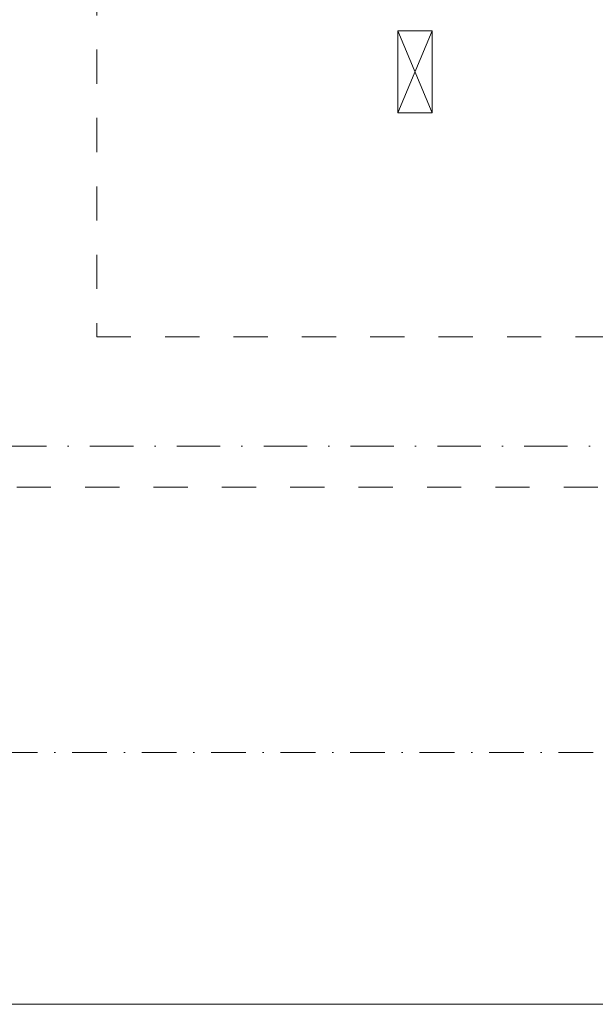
# Model space of a CAD drawing. Header units: millimetres. Extents: x 213386 to 459888, y 74252 to 208052.
# Tile 68 of 256: x 375098 to 379307, y 143652 to 150851. Entities that reach past the tile are written whole.
import ezdxf

# ---------------------------------------------------------------- set-up
doc = ezdxf.new("R2010")
doc.units = ezdxf.units.MM
for name, pattern in [('ACAD_ISO12W100', [22, 12, -3, 0.5, -3, 0.5, -3]), ('DASHDOT', [25.4, 12.7, -6.35, 0, -6.35]), ('ČERCHOVANÁ', [25.4, 12.7, -6.35, 0, -6.35]), ('ČÁRKOVANÁ01-01', [2, 1, -1])]:
    doc.linetypes.add(name, pattern=pattern)
for name, color, linetype, lineweight in [('NAD', 255, 'ACAD_ISO12W100', 0), ('NOVÁ TENKÁ', 255, 'Continuous', 0), ('OSY', 255, 'Continuous', 0), ('TENKA', 255, 'Continuous', 0), ('vzt-tenká', 2, 'Continuous', 20)]:
    doc.layers.add(name, color=color, linetype=linetype, lineweight=lineweight)

msp = doc.modelspace()

# ---------------------------------------------------------------- linework, layer by layer
at = {"layer": 'NAD', "linetype": 'DASHDOT', "ltscale": 20}
msp.add_lwpolyline([(374034.138, 169172.154), (399616.638, 169172.154), (399616.638, 145492.154), (374034.138, 145492.154)], dxfattribs=at)
at = {"layer": 'NOVÁ TENKÁ', "linetype": 'ČÁRKOVANÁ01-01', "ltscale": 250}
for points in [[(399176.638, 166097.154), (379726.638, 166097.154), (379726.638, 166132.154), (375661.638, 166132.154), (375661.638, 148532.154), (379726.638, 148532.154), (379726.638, 148567.154), (392926.638, 148567.154), (392926.638, 148532.154), (396991.638, 148532.154), (396991.638, 152462.154), (398676.638, 152462.154), (398676.638, 152232.154), (399176.638, 152232.154)], [(399176.638, 148032.154), (398676.638, 148032.154), (398676.638, 147432.154), (392826.638, 147432.154), (392826.638, 148032.154), (392426.638, 148032.154), (392426.638, 147432.154), (386526.638, 147432.154), (386526.638, 148032.154), (386126.638, 148032.154), (386126.638, 147432.154), (380226.638, 147432.154), (380226.638, 148032.154), (379826.638, 148032.154), (379826.638, 147432.154), (373976.638, 147432.154), (373976.638, 148032.154), (373576.638, 148032.154), (373576.638, 147432.154), (373476.638, 147432.154), (373476.638, 152232.154)]]:
    msp.add_lwpolyline(points, dxfattribs=at)
at = {"layer": 'OSY', "linetype": 'ČERCHOVANÁ', "ltscale": 25}
msp.add_line((400063.194, 147732.154), (372424.222, 147732.154), dxfattribs=at)
at = {"layer": 'TENKA'}
for p, q in [((377864.138, 150169.654), (378114.138, 150769.654)), ((377864.138, 150769.654), (378114.138, 150169.654))]:
    msp.add_line(p, q, dxfattribs=at)
msp.add_lwpolyline([(377864.138, 150769.654), (378114.138, 150769.654), (378114.138, 150169.654), (377864.138, 150169.654)], close=True, dxfattribs=at)
at = {"layer": 'vzt-tenká'}
msp.add_line((412888.036, 143652.119), (370888.036, 143652.119), dxfattribs=at)

doc.saveas('drawing.dxf')
